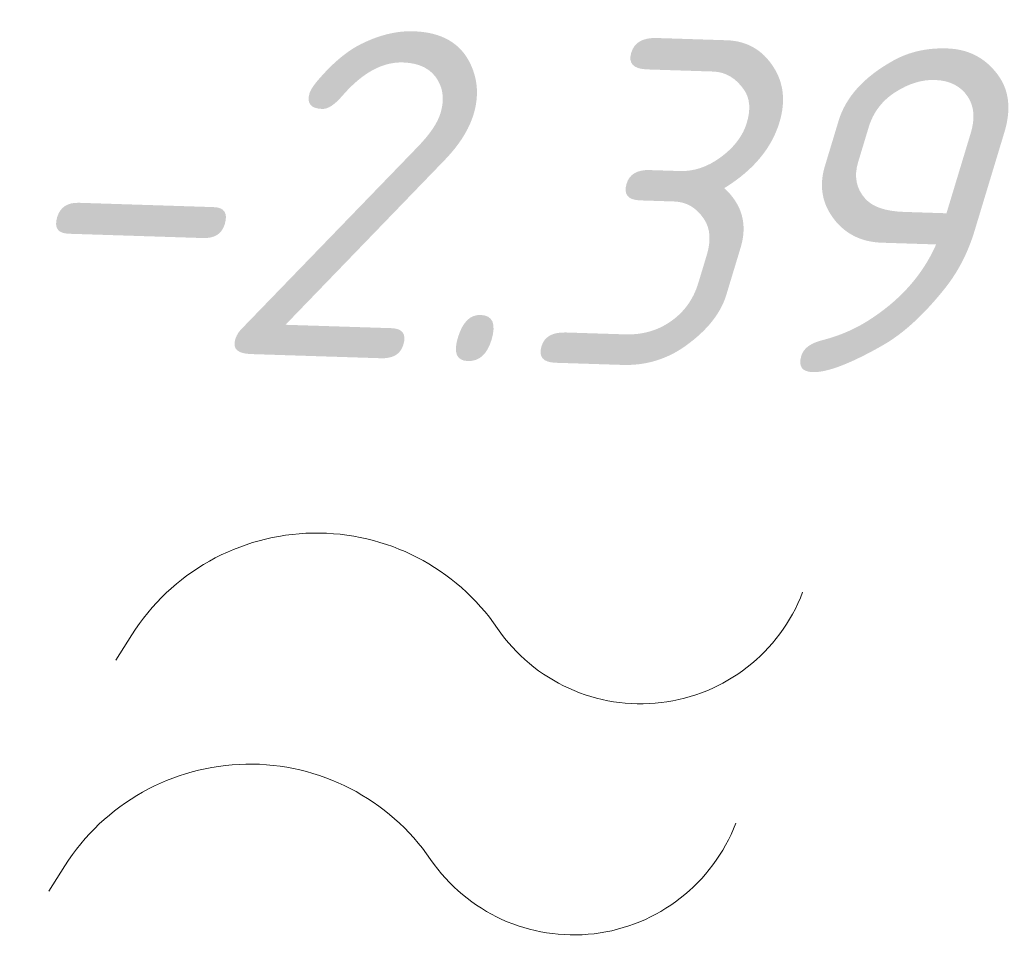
# Model space of a CAD drawing. Header units: metres. Extents: x 97990 to 98409, y 436026 to 436301.
# Tile 23 of 55: x 98332.39 to 98333.47, y 436025.57 to 436026.58. Entities that reach past the tile are written whole.
import ezdxf

# ---------------------------------------------------------------- set-up
doc = ezdxf.new("R2010")
doc.units = ezdxf.units.M
doc.layers.add('B-WE-OG-WATER-S-200', color=130, linetype='Continuous', lineweight=18)
doc.layers.add('B-WE-VH-NAP-T18-200', color=252, linetype='Continuous', lineweight=18)
doc.styles.add('NLCS-ISO-M200-T18_CURSIEF', font='NLCS-ISO.ttf', dxfattribs={"oblique": 15, "height": 0.36})

# ---------------------------------------------------------------- blocks, each defined once
blk = doc.blocks.new('SOG-WATER-SO')
at = {"flags": 128}
for points in [[(-2.5141, 0.5569), (-2.4265, 0.6952, -0.538831), (-0.4182, 0.7309, 0.605168), (1.2571, 0.9291, -4.035705)], [(-2.8816, -0.7117), (-2.794, -0.5734, -0.538831), (-0.7858, -0.5377, 0.605168), (0.8895, -0.3395, -4.035705)]]:
    blk.add_lwpolyline(points, format="xyb", dxfattribs=at)

msp = doc.modelspace()

# ---------------------------------------------------------------- block references
at = {"layer": 'B-WE-OG-WATER-S-200', "ltscale": 0.2, "xscale": 0.2, "yscale": 0.2, "zscale": 0.2}
msp.add_blockref('SOG-WATER-SO', (98333.0006, 436025.77), dxfattribs=at)

# ---------------------------------------------------------------- texts
at = {"layer": 'B-WE-VH-NAP-T18-200', "linetype": 'Continuous', "style": 'NLCS-ISO-M200-T18_CURSIEF', "oblique": 15}
msp.add_text('-2.39', height=0.36, rotation=358.1602, dxfattribs=at).set_placement((98332.3659, 436026.2264))

doc.saveas('drawing.dxf')
